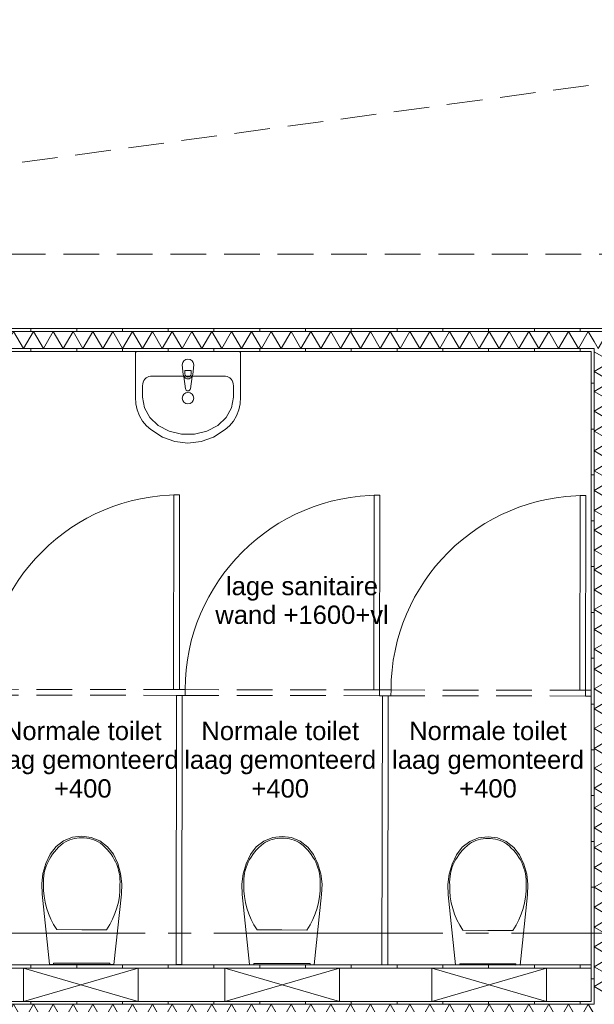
# Model space of a CAD drawing. Header units: millimetres. Extents: x 10 to 584, y 10 to 831.
# Tile 43 of 79: x 242 to 267, y 616 to 659. Entities that reach past the tile are written whole.
import ezdxf
from ezdxf.xclip import XClip

# ---------------------------------------------------------------- set-up
doc = ezdxf.new("R2010")
doc.units = ezdxf.units.MM
doc.header["$MEASUREMENT"] = 0
doc.header["$XCLIPFRAME"] = 0
doc.linetypes.add('B0204', pattern=[13, 10, -1, 1, -1])
doc.linetypes.add('B0701', pattern=[2.3412, 1.56, -0.7812])
for name, color, linetype in [('22 NC Binnenwanden', 7, 'Continuous'), ('22 NC Binnenwanden Doorsnede-arcering', 7, 'Continuous'), ('22 NC Binnenwanden Laagscheidingslijnen', 7, 'Continuous'), ('23 Vloeren', 7, 'Continuous'), ('73 Keuken', 7, 'Continuous'), ('74 Sanitair', 7, 'Continuous'), ('A Stramien', 7, 'Continuous'), ('Info Algemeen', 7, 'Continuous')]:
    doc.layers.add(name, color=color, linetype=linetype)
doc.styles.add('GENERATED_STYLE_1', font='txt')
pattern_1 = [(90, (78, 259.1879), (-2, 0), [])]

# ---------------------------------------------------------------- blocks, each defined once
blk = doc.blocks.new('*X276')
at = {"layer": '22 NC Binnenwanden Doorsnede-arcering', "color": 7, "linetype": 'Continuous', "lineweight": 0}
for p, q in [((266.613, 644.569), (266.631, 644.58)), ((266.613, 644.569), (267.363, 644.136)), ((266.613, 643.703), (267.363, 644.136)), ((266.613, 643.703), (267.363, 643.27)), ((266.613, 642.837), (267.363, 643.27)), ((266.613, 642.837), (267.363, 642.404)), ((266.613, 641.971), (267.363, 642.404)), ((266.613, 641.971), (267.363, 641.538)), ((266.613, 641.105), (267.363, 641.538)), ((266.613, 641.105), (267.363, 640.672)), ((266.613, 640.239), (267.363, 640.672)), ((266.613, 640.239), (267.363, 639.806)), ((266.613, 639.373), (267.363, 639.806)), ((266.613, 639.373), (267.363, 638.94)), ((266.613, 638.507), (267.363, 638.94)), ((266.613, 638.507), (267.363, 638.074)), ((266.613, 637.641), (267.363, 638.074)), ((266.613, 637.641), (267.363, 637.208)), ((266.613, 636.775), (267.363, 637.208)), ((266.613, 636.775), (267.363, 636.342)), ((266.613, 635.909), (267.363, 636.342)), ((266.613, 635.909), (267.363, 635.476)), ((266.613, 635.043), (267.363, 635.476)), ((266.613, 635.043), (267.363, 634.61)), ((266.613, 634.177), (267.363, 634.61)), ((266.613, 634.177), (267.363, 633.744)), ((266.613, 633.311), (267.363, 633.744)), ((266.613, 633.311), (267.363, 632.878)), ((266.613, 632.445), (267.363, 632.878)), ((266.613, 632.445), (267.363, 632.012)), ((266.613, 631.579), (267.363, 632.012)), ((266.613, 631.579), (267.363, 631.146)), ((266.613, 630.713), (267.363, 631.146)), ((266.613, 630.713), (267.363, 630.28)), ((266.613, 629.847), (267.363, 630.28)), ((266.613, 629.847), (267.363, 629.414)), ((266.613, 628.981), (267.363, 629.414)), ((266.613, 628.981), (267.363, 628.548)), ((266.613, 628.115), (267.363, 628.548)), ((266.613, 628.115), (267.363, 627.682)), ((266.613, 627.249), (267.363, 627.682)), ((266.613, 627.249), (267.363, 626.816)), ((266.613, 626.383), (267.363, 626.816)), ((266.613, 626.383), (267.363, 625.95)), ((266.613, 625.517), (267.363, 625.95)), ((266.613, 625.517), (267.363, 625.084)), ((266.613, 624.651), (267.363, 625.084)), ((266.613, 624.651), (267.363, 624.218)), ((266.613, 623.785), (267.363, 624.218)), ((266.613, 623.785), (267.363, 623.352)), ((266.613, 622.919), (267.363, 623.352)), ((266.613, 622.919), (267.363, 622.486)), ((266.613, 622.053), (267.363, 622.486)), ((266.613, 622.053), (267.363, 621.62)), ((266.613, 621.187), (267.363, 621.62)), ((266.613, 621.187), (267.363, 620.754)), ((266.613, 620.32), (267.363, 620.754)), ((266.613, 620.32), (267.363, 619.887)), ((266.613, 619.454), (267.363, 619.887)), ((266.613, 619.454), (267.363, 619.021)), ((266.613, 618.588), (267.363, 619.021)), ((266.613, 618.588), (267.363, 618.155)), ((266.613, 617.722), (267.363, 618.155)), ((266.613, 617.722), (267.363, 617.289)), ((266.613, 616.856), (267.363, 617.289)), ((266.613, 616.856), (267.363, 616.423)), ((266.984, 616.205), (267.363, 616.423))]:
    blk.add_line(p, q, dxfattribs=at)
blk = doc.blocks.new('*X300')
at = {"layer": '22 NC Binnenwanden Doorsnede-arcering', "color": 7, "linetype": 'Continuous', "lineweight": 0}
for p, q in [((213.966, 615.33), (214.399, 616.08)), ((214.832, 615.33), (214.399, 616.08)), ((214.832, 615.33), (215.265, 616.08)), ((215.698, 615.33), (215.265, 616.08)), ((215.698, 615.33), (216.131, 616.08)), ((216.564, 615.33), (216.131, 616.08)), ((216.564, 615.33), (216.997, 616.08)), ((217.43, 615.33), (216.997, 616.08)), ((217.43, 615.33), (217.863, 616.08)), ((218.296, 615.33), (217.863, 616.08)), ((218.296, 615.33), (218.729, 616.08)), ((219.162, 615.33), (218.729, 616.08)), ((219.162, 615.33), (219.595, 616.08)), ((220.028, 615.33), (219.595, 616.08)), ((220.028, 615.33), (220.461, 616.08)), ((220.894, 615.33), (220.461, 616.08)), ((220.894, 615.33), (221.327, 616.08)), ((221.76, 615.33), (221.327, 616.08)), ((221.76, 615.33), (222.193, 616.08)), ((222.626, 615.33), (222.193, 616.08)), ((222.626, 615.33), (223.059, 616.08)), ((223.492, 615.33), (223.059, 616.08)), ((223.492, 615.33), (223.925, 616.08)), ((224.358, 615.33), (223.925, 616.08)), ((224.358, 615.33), (224.791, 616.08)), ((225.224, 615.33), (224.791, 616.08)), ((225.224, 615.33), (225.657, 616.08)), ((226.09, 615.33), (225.657, 616.08)), ((226.09, 615.33), (226.523, 616.08)), ((226.956, 615.33), (226.523, 616.08)), ((226.956, 615.33), (227.389, 616.08)), ((227.822, 615.33), (227.389, 616.08)), ((227.822, 615.33), (228.255, 616.08)), ((228.688, 615.33), (228.255, 616.08)), ((228.688, 615.33), (229.121, 616.08)), ((229.554, 615.33), (229.121, 616.08)), ((229.554, 615.33), (229.987, 616.08)), ((230.42, 615.33), (229.987, 616.08)), ((230.42, 615.33), (230.853, 616.08)), ((231.286, 615.33), (230.853, 616.08)), ((231.286, 615.33), (231.719, 616.08)), ((232.152, 615.33), (231.719, 616.08)), ((232.152, 615.33), (232.586, 616.08)), ((233.019, 615.33), (232.586, 616.08)), ((233.019, 615.33), (233.452, 616.08)), ((233.885, 615.33), (233.452, 616.08)), ((233.885, 615.33), (234.318, 616.08)), ((234.751, 615.33), (234.318, 616.08)), ((234.751, 615.33), (235.184, 616.08)), ((235.617, 615.33), (235.184, 616.08)), ((235.617, 615.33), (236.05, 616.08)), ((236.483, 615.33), (236.05, 616.08)), ((236.483, 615.33), (236.916, 616.08)), ((237.349, 615.33), (236.916, 616.08)), ((237.349, 615.33), (237.782, 616.08)), ((238.215, 615.33), (237.782, 616.08)), ((238.215, 615.33), (238.648, 616.08)), ((239.081, 615.33), (238.648, 616.08)), ((239.081, 615.33), (239.514, 616.08)), ((239.947, 615.33), (239.514, 616.08)), ((239.947, 615.33), (240.38, 616.08)), ((240.813, 615.33), (240.38, 616.08)), ((240.813, 615.33), (241.246, 616.08)), ((241.679, 615.33), (241.246, 616.08)), ((241.679, 615.33), (242.112, 616.08)), ((242.545, 615.33), (242.112, 616.08)), ((242.545, 615.33), (242.978, 616.08)), ((243.411, 615.33), (242.978, 616.08)), ((243.411, 615.33), (243.844, 616.08)), ((244.277, 615.33), (243.844, 616.08)), ((244.277, 615.33), (244.71, 616.08)), ((245.143, 615.33), (244.71, 616.08)), ((245.143, 615.33), (245.576, 616.08)), ((246.009, 615.33), (245.576, 616.08)), ((246.009, 615.33), (246.442, 616.08)), ((246.875, 615.33), (246.442, 616.08)), ((246.875, 615.33), (247.308, 616.08)), ((247.741, 615.33), (247.308, 616.08)), ((247.741, 615.33), (248.174, 616.08)), ((248.607, 615.33), (248.174, 616.08)), ((248.607, 615.33), (249.04, 616.08)), ((249.473, 615.33), (249.04, 616.08)), ((249.473, 615.33), (249.906, 616.08)), ((250.339, 615.33), (249.906, 616.08)), ((250.339, 615.33), (250.772, 616.08)), ((251.205, 615.33), (250.772, 616.08)), ((251.205, 615.33), (251.638, 616.08)), ((252.071, 615.33), (251.638, 616.08)), ((252.071, 615.33), (252.504, 616.08)), ((252.937, 615.33), (252.504, 616.08)), ((252.937, 615.33), (253.37, 616.08)), ((253.803, 615.33), (253.37, 616.08)), ((253.803, 615.33), (254.236, 616.08)), ((254.669, 615.33), (254.236, 616.08)), ((254.669, 615.33), (255.102, 616.08)), ((255.535, 615.33), (255.102, 616.08)), ((255.535, 615.33), (255.968, 616.08)), ((256.401, 615.33), (255.968, 616.08)), ((256.401, 615.33), (256.834, 616.08)), ((257.267, 615.33), (256.834, 616.08)), ((257.267, 615.33), (257.7, 616.08)), ((258.133, 615.33), (257.7, 616.08)), ((258.133, 615.33), (258.566, 616.08)), ((258.999, 615.33), (258.566, 616.08)), ((258.999, 615.33), (259.432, 616.08)), ((259.865, 615.33), (259.432, 616.08)), ((259.865, 615.33), (260.298, 616.08)), ((260.731, 615.33), (260.298, 616.08)), ((260.731, 615.33), (261.164, 616.08)), ((261.597, 615.33), (261.164, 616.08)), ((261.597, 615.33), (262.03, 616.08)), ((262.463, 615.33), (262.03, 616.08)), ((262.463, 615.33), (262.896, 616.08)), ((263.329, 615.33), (262.896, 616.08)), ((263.329, 615.33), (263.762, 616.08)), ((264.195, 615.33), (263.762, 616.08)), ((264.195, 615.33), (264.628, 616.08)), ((265.061, 615.33), (264.628, 616.08)), ((265.061, 615.33), (265.494, 616.08)), ((265.927, 615.33), (265.494, 616.08)), ((265.927, 615.33), (266.36, 616.08)), ((266.613, 615.643), (266.36, 616.08)), ((213.966, 615.33), (213.676, 615.833))]:
    blk.add_line(p, q, dxfattribs=at)
blk = doc.blocks.new('*X301')
at = {"layer": '22 NC Binnenwanden Doorsnede-arcering', "color": 7, "linetype": 'Continuous', "lineweight": 0}
for p, q in [((266.794, 615.33), (267.227, 616.08)), ((267.363, 615.844), (267.227, 616.08)), ((266.794, 615.33), (266.613, 615.643))]:
    blk.add_line(p, q, dxfattribs=at)
blk = doc.blocks.new('*X546')
at = {"layer": '22 NC Binnenwanden Doorsnede-arcering', "color": 7, "linetype": 'Continuous', "lineweight": 0}
for p, q in [((213.966, 644.705), (213.676, 645.208)), ((213.966, 644.705), (214.399, 645.455)), ((214.832, 644.705), (214.399, 645.455)), ((214.832, 644.705), (215.265, 645.455)), ((215.698, 644.705), (215.265, 645.455)), ((215.698, 644.705), (216.131, 645.455)), ((216.564, 644.705), (216.131, 645.455)), ((216.564, 644.705), (216.997, 645.455)), ((217.43, 644.705), (216.997, 645.455)), ((217.43, 644.705), (217.863, 645.455)), ((218.296, 644.705), (217.863, 645.455)), ((218.296, 644.705), (218.729, 645.455)), ((219.162, 644.705), (218.729, 645.455)), ((219.162, 644.705), (219.595, 645.455)), ((220.028, 644.705), (219.595, 645.455)), ((220.028, 644.705), (220.461, 645.455)), ((220.894, 644.705), (220.461, 645.455)), ((220.894, 644.705), (221.327, 645.455)), ((221.76, 644.705), (221.327, 645.455)), ((221.76, 644.705), (222.193, 645.455)), ((222.626, 644.705), (222.193, 645.455)), ((222.626, 644.705), (223.059, 645.455)), ((223.492, 644.705), (223.059, 645.455)), ((223.492, 644.705), (223.925, 645.455)), ((224.358, 644.705), (223.925, 645.455)), ((224.358, 644.705), (224.791, 645.455)), ((225.224, 644.705), (224.791, 645.455)), ((225.224, 644.705), (225.657, 645.455)), ((226.09, 644.705), (225.657, 645.455)), ((226.09, 644.705), (226.523, 645.455)), ((226.956, 644.705), (226.523, 645.455)), ((226.956, 644.705), (227.389, 645.455)), ((227.822, 644.705), (227.389, 645.455)), ((227.822, 644.705), (228.255, 645.455)), ((228.688, 644.705), (228.255, 645.455)), ((228.688, 644.705), (229.121, 645.455)), ((229.554, 644.705), (229.121, 645.455)), ((229.554, 644.705), (229.987, 645.455)), ((230.42, 644.705), (229.987, 645.455)), ((230.42, 644.705), (230.853, 645.455)), ((231.286, 644.705), (230.853, 645.455)), ((231.286, 644.705), (231.719, 645.455)), ((232.152, 644.705), (231.719, 645.455)), ((232.152, 644.705), (232.586, 645.455)), ((233.019, 644.705), (232.586, 645.455)), ((233.019, 644.705), (233.452, 645.455)), ((233.885, 644.705), (233.452, 645.455)), ((233.885, 644.705), (234.318, 645.455)), ((234.751, 644.705), (234.318, 645.455)), ((234.751, 644.705), (235.184, 645.455)), ((235.617, 644.705), (235.184, 645.455)), ((235.617, 644.705), (236.05, 645.455)), ((236.483, 644.705), (236.05, 645.455)), ((236.483, 644.705), (236.916, 645.455)), ((237.349, 644.705), (236.916, 645.455)), ((237.349, 644.705), (237.782, 645.455)), ((238.215, 644.705), (237.782, 645.455)), ((238.215, 644.705), (238.648, 645.455)), ((239.081, 644.705), (238.648, 645.455)), ((239.081, 644.705), (239.514, 645.455)), ((239.947, 644.705), (239.514, 645.455)), ((239.947, 644.705), (240.38, 645.455)), ((240.813, 644.705), (240.38, 645.455)), ((240.813, 644.705), (241.246, 645.455)), ((241.679, 644.705), (241.246, 645.455)), ((241.679, 644.705), (242.112, 645.455)), ((242.545, 644.705), (242.112, 645.455)), ((242.545, 644.705), (242.978, 645.455)), ((243.411, 644.705), (242.978, 645.455)), ((243.411, 644.705), (243.844, 645.455)), ((244.277, 644.705), (243.844, 645.455)), ((244.277, 644.705), (244.71, 645.455)), ((245.143, 644.705), (244.71, 645.455)), ((245.143, 644.705), (245.576, 645.455)), ((246.009, 644.705), (245.576, 645.455)), ((246.009, 644.705), (246.442, 645.455)), ((246.875, 644.705), (246.442, 645.455)), ((246.875, 644.705), (247.308, 645.455)), ((247.741, 644.705), (247.308, 645.455)), ((247.741, 644.705), (248.174, 645.455)), ((248.607, 644.705), (248.174, 645.455)), ((248.607, 644.705), (249.04, 645.455)), ((249.473, 644.705), (249.04, 645.455)), ((249.473, 644.705), (249.906, 645.455)), ((250.339, 644.705), (249.906, 645.455)), ((250.339, 644.705), (250.772, 645.455)), ((251.205, 644.705), (250.772, 645.455)), ((251.205, 644.705), (251.638, 645.455)), ((252.071, 644.705), (251.638, 645.455)), ((252.071, 644.705), (252.504, 645.455)), ((252.937, 644.705), (252.504, 645.455)), ((252.937, 644.705), (253.37, 645.455)), ((253.803, 644.705), (253.37, 645.455)), ((253.803, 644.705), (254.236, 645.455)), ((254.669, 644.705), (254.236, 645.455)), ((254.669, 644.705), (255.102, 645.455)), ((255.535, 644.705), (255.102, 645.455)), ((255.535, 644.705), (255.968, 645.455)), ((256.401, 644.705), (255.968, 645.455)), ((256.401, 644.705), (256.834, 645.455)), ((257.267, 644.705), (256.834, 645.455)), ((257.267, 644.705), (257.7, 645.455)), ((258.133, 644.705), (257.7, 645.455)), ((258.133, 644.705), (258.566, 645.455)), ((258.999, 644.705), (258.566, 645.455)), ((258.999, 644.705), (259.432, 645.455)), ((259.865, 644.705), (259.432, 645.455)), ((259.865, 644.705), (260.298, 645.455)), ((260.731, 644.705), (260.298, 645.455)), ((260.731, 644.705), (261.164, 645.455)), ((261.597, 644.705), (261.164, 645.455)), ((261.597, 644.705), (262.03, 645.455)), ((262.463, 644.705), (262.03, 645.455)), ((262.463, 644.705), (262.896, 645.455)), ((263.329, 644.705), (262.896, 645.455)), ((263.329, 644.705), (263.762, 645.455)), ((264.195, 644.705), (263.762, 645.455)), ((264.195, 644.705), (264.628, 645.455)), ((265.061, 644.705), (264.628, 645.455)), ((265.061, 644.705), (265.494, 645.455)), ((265.927, 644.705), (265.494, 645.455)), ((265.927, 644.705), (266.36, 645.455)), ((266.613, 645.018), (266.36, 645.455))]:
    blk.add_line(p, q, dxfattribs=at)
blk = doc.blocks.new('*X547')
at = {"layer": '22 NC Binnenwanden Doorsnede-arcering', "color": 7, "linetype": 'Continuous', "lineweight": 0}
for p, q in [((266.794, 644.705), (267.227, 645.455)), ((267.363, 645.219), (267.227, 645.455)), ((266.794, 644.705), (266.613, 645.018))]:
    blk.add_line(p, q, dxfattribs=at)
blk = doc.blocks.new('Drawing_2_2', base_point=(78, 259.188))
at = {"layer": '22 NC Binnenwanden Doorsnede-arcering', "linetype": 'Continuous', "lineweight": 0, "true_color": 0x000000}
h = blk.add_hatch(dxfattribs=at)
h.set_pattern_fill('930_Lijnen_vert_200_0002', color=18, style=0, pattern_type=2)
h.set_pattern_definition(pattern_1)
h.paths.add_polyline_path([(212.926, 645.58), (212.926, 645.455), (281.813, 645.455), (281.813, 645.58)])
h = blk.add_hatch(dxfattribs=at)
h.set_pattern_fill('930_Lijnen_vert_200_0002', color=18, style=0, pattern_type=2)
h.set_pattern_definition(pattern_1)
h.paths.add_polyline_path([(266.488, 644.705), (213.801, 644.705), (213.801, 644.58), (266.488, 644.58)])
h = blk.add_hatch(dxfattribs=at)
h.set_pattern_fill('930_Lijnen_vert_200_0002', color=18, style=0, pattern_type=2)
h.set_pattern_definition(pattern_1)
h.paths.add_polyline_path([(266.613, 644.705), (266.488, 644.705), (266.488, 644.58), (266.613, 644.58)])
h = blk.add_hatch(dxfattribs=at)
h.set_pattern_fill('930_Lijnen_vert_200_0002', color=18, style=0, pattern_type=2)
h.set_pattern_definition([(1e-14, (78, 259.1879), (0, 2), [])])
h.paths.add_polyline_path([(266.488, 644.58), (266.488, 616.205), (266.613, 616.205), (266.613, 644.58)])
h = blk.add_hatch(dxfattribs=at)
h.set_pattern_fill('930_Lijnen_vert_200_0002', color=18, style=0, pattern_type=2)
h.set_pattern_definition(pattern_1)
h.paths.add_polyline_path([(266.488, 617.805), (212.988, 617.805), (212.988, 617.655), (266.488, 617.655)])
h = blk.add_hatch(dxfattribs=at)
h.set_pattern_fill('930_Lijnen_vert_200_0002', color=18, style=0, pattern_type=2)
h.set_pattern_definition(pattern_1)
h.paths.add_polyline_path([(266.488, 616.205), (213.801, 616.205), (213.801, 616.08), (266.488, 616.08)])
h = blk.add_hatch(dxfattribs=at)
h.set_pattern_fill('930_Lijnen_vert_200_0002', color=18, style=0, pattern_type=2)
h.set_pattern_definition(pattern_1)
h.paths.add_polyline_path([(266.613, 616.205), (266.488, 616.205), (266.488, 616.08), (266.613, 616.08)])
at = {"layer": '22 NC Binnenwanden', "color": 1, "linetype": 'Continuous', "lineweight": 0, "flags": 128}
for points in [[(281.813, 645.58), (212.801, 645.58)], [(213.801, 644.58), (266.488, 644.58)], [(266.488, 644.58), (266.488, 616.205)], [(266.488, 617.655), (266.488, 617.805)], [(266.488, 616.205), (213.801, 616.205)]]:
    blk.add_lwpolyline(points, dxfattribs=at)
at = {"layer": '22 NC Binnenwanden', "color": 9, "linetype": 'Continuous', "lineweight": 0, "flags": 128}
for points in [[(266.488, 617.805), (212.988, 617.805)], [(212.988, 617.655), (266.488, 617.655)]]:
    blk.add_lwpolyline(points, dxfattribs=at)
at = {"layer": '22 NC Binnenwanden Laagscheidingslijnen', "color": 9, "linetype": 'Continuous', "lineweight": 0}
for p, q in [((212.926, 645.455), (281.813, 645.455)), ((213.676, 644.705), (266.613, 644.705)), ((266.613, 644.705), (266.613, 644.58)), ((266.613, 644.705), (266.613, 644.58)), ((266.613, 644.58), (266.613, 616.205)), ((213.801, 616.08), (266.488, 616.08)), ((266.488, 616.08), (266.613, 616.08)), ((266.613, 616.205), (266.613, 616.08)), ((266.613, 616.205), (266.613, 616.08))]:
    blk.add_line(p, q, dxfattribs=at)
at = {"layer": '23 Vloeren', "color": 1, "linetype": 'B0701', "lineweight": 0, "flags": 128}
blk.add_lwpolyline([(226.976, 648.83), (227.539, 650.932), (287.571, 659.063), (288.957, 648.83)], close=True, dxfattribs=at)
at = {"layer": '74 Sanitair', "color": 1, "linetype": 'Continuous', "lineweight": 0}
for p, q in [((247.227, 643.497), (250.503, 643.497)), ((248.729, 643.599), (248.729, 643.748)), ((248.729, 643.748), (249.001, 643.748)), ((249.001, 643.748), (249.001, 643.599)), ((246.879, 643.08), (246.879, 642.58)), ((250.851, 642.58), (250.851, 643.08)), ((246.879, 642.58), (246.959, 642.122)), ((250.771, 642.122), (250.851, 642.58)), ((246.959, 642.122), (247.194, 641.701)), ((250.536, 641.701), (250.771, 642.122)), ((247.194, 641.701), (247.564, 641.352)), ((247.564, 641.352), (248.04, 641.102)), ((249.69, 641.102), (250.166, 641.352)), ((250.166, 641.352), (250.536, 641.701)), ((248.04, 641.102), (248.582, 640.972)), ((248.582, 640.972), (249.148, 640.972)), ((249.148, 640.972), (249.69, 641.102)), ((248.738, 629.817), (248.488, 629.817)), ((248.737, 629.567), (248.738, 629.817)), ((257.238, 629.803), (257.237, 629.553)), ((257.488, 629.802), (257.238, 629.803)), ((257.738, 629.802), (257.488, 629.802)), ((257.737, 629.552), (257.738, 629.802)), ((248.487, 629.567), (248.737, 629.567)), ((257.237, 629.553), (257.487, 629.552)), ((257.487, 629.552), (257.737, 629.552)), ((243.131, 619.34), (244.22, 619.338)), ((244.22, 619.338), (245.31, 619.337)), ((251.881, 619.326), (252.97, 619.324)), ((252.97, 619.324), (254.06, 619.322)), ((260.881, 619.311), (261.97, 619.309)), ((261.97, 619.309), (263.06, 619.307)), ((241.679, 617.656), (246.694, 616.205)), ((241.679, 616.206), (246.694, 617.655)), ((250.477, 617.656), (255.492, 616.205)), ((250.477, 616.206), (255.492, 617.655)), ((259.523, 616.206), (264.539, 617.655)), ((259.524, 617.656), (264.538, 616.205))]:
    blk.add_line(p, q, dxfattribs=at)
at = {"layer": '74 Sanitair', "color": 2, "linetype": 'B0701', "lineweight": 0}
for p, q in [((248.488, 629.817), (239.988, 629.831)), ((257.238, 629.803), (248.738, 629.817)), ((266.238, 629.788), (257.738, 629.802)), ((248.487, 629.567), (239.987, 629.581)), ((257.237, 629.553), (248.737, 629.567)), ((266.237, 629.538), (257.737, 629.552))]:
    blk.add_line(p, q, dxfattribs=at)
at = {"layer": '74 Sanitair', "color": 1, "linetype": 'Continuous', "lineweight": 0, "flags": 128}
for points in [[(251.165, 642.58), (251.165, 644.497), (251.164, 644.511), (251.161, 644.525), (251.156, 644.538), (251.149, 644.55), (251.14, 644.561), (251.13, 644.569), (251.119, 644.575), (251.107, 644.579), (251.095, 644.58), (248.865, 644.58), (246.635, 644.58), (246.623, 644.579), (246.611, 644.575), (246.6, 644.569), (246.59, 644.561), (246.581, 644.55), (246.574, 644.538), (246.569, 644.525), (246.566, 644.511), (246.565, 644.497), (246.565, 642.58), (246.585, 642.298), (246.646, 642.024), (246.745, 641.766), (246.88, 641.533), (247.046, 641.331), (247.239, 641.166), (247.745, 640.845), (248.294, 640.647), (248.865, 640.58), (249.436, 640.647), (249.985, 640.845), (250.491, 641.166), (250.684, 641.331), (250.85, 641.533), (250.985, 641.766), (251.084, 642.024), (251.145, 642.298)], [(266.238, 629.788), (266.237, 629.538), (266.487, 629.538), (266.488, 629.788)], [(248.343, 617.817), (248.593, 617.817), (248.612, 629.567), (248.362, 629.567)], [(257.343, 617.803), (257.593, 617.802), (257.612, 629.552), (257.362, 629.553)], [(245.919, 621.789), (245.795, 622.224), (245.606, 622.635), (245.35, 622.961), (245.02, 623.211), (244.638, 623.369), (244.227, 623.424), (243.817, 623.371), (243.433, 623.214), (243.102, 622.965), (242.846, 622.64), (242.655, 622.23), (242.53, 621.794), (242.475, 621.345), (242.49, 620.893), (242.808, 617.827), (245.628, 617.822), (245.957, 620.887), (245.973, 621.34)], [(254.669, 621.774), (254.545, 622.21), (254.356, 622.621), (254.1, 622.947), (253.77, 623.197), (253.388, 623.355), (252.977, 623.41), (252.567, 623.356), (252.183, 623.2), (251.852, 622.951), (251.596, 622.626), (251.405, 622.215), (251.28, 621.78), (251.225, 621.331), (251.24, 620.879), (251.558, 617.812), (254.378, 617.807), (254.706, 620.873), (254.723, 621.325)], [(263.669, 621.76), (263.545, 622.195), (263.356, 622.606), (263.1, 622.932), (262.77, 623.182), (262.388, 623.34), (261.977, 623.395), (261.567, 623.341), (261.183, 623.185), (260.852, 622.936), (260.596, 622.611), (260.405, 622.2), (260.28, 621.765), (260.225, 621.316), (260.24, 620.864), (260.558, 617.797), (263.378, 617.793), (263.706, 620.858), (263.723, 621.31)], [(242.988, 617.826), (245.448, 617.822), (245.448, 617.872), (242.988, 617.876)], [(251.738, 617.812), (254.198, 617.808), (254.198, 617.858), (251.738, 617.862)], [(260.738, 617.797), (263.198, 617.793), (263.198, 617.843), (260.738, 617.847)], [(241.679, 616.206), (246.694, 616.205), (246.694, 617.655), (241.679, 617.656)], [(250.477, 616.206), (255.492, 616.205), (255.492, 617.655), (250.477, 617.656)], [(259.523, 616.206), (264.538, 616.205), (264.539, 617.655), (259.524, 617.656)]]:
    blk.add_lwpolyline(points, close=True, dxfattribs=at)
blk.add_lwpolyline([(248.615, 643.997), (248.655, 643.577, 0.12102), (248.688, 643.482), (248.754, 642.953, 0.882566), (248.976, 642.953), (249.042, 643.482, 0.12102), (249.075, 643.577), (249.115, 643.997, 1)], format="xyb", close=True, dxfattribs=at)
at = {"layer": '74 Sanitair', "color": 2, "linetype": 'Continuous', "lineweight": 0, "flags": 128}
for points in [[(248.488, 629.817), (248.502, 638.317), (248.252, 638.318), (248.238, 629.818)], [(257.238, 629.803), (257.252, 638.303), (257.002, 638.303), (256.988, 629.803)], [(266.238, 629.788), (266.252, 638.288), (266.002, 638.288), (265.988, 629.788)]]:
    blk.add_lwpolyline(points, close=True, dxfattribs=at)
at = {"layer": '74 Sanitair', "color": 1, "linetype": 'Continuous', "lineweight": 0}
blk.add_circle((248.865, 642.538), 0.25, dxfattribs=at)
for centre, radius, start, end in [((248.865, 643.596), 0.211, 212.771, 327.229), ((248.865, 643.599), 0.136, 180, 0)]:
    blk.add_arc(centre, radius, start, end, dxfattribs=at)
at = {"layer": '74 Sanitair', "color": 2, "linetype": 'Continuous', "lineweight": 0}
for centre in [(248.488, 629.817), (257.238, 629.803), (266.238, 629.788)]:
    blk.add_arc(centre, 8.5, 89.9055, 179.9055, dxfattribs=at)
at = {"layer": '74 Sanitair', "color": 1, "linetype": 'Continuous', "lineweight": 0}
for centre, major_axis, ratio, start_param, end_param in [((247.227, 643.08), (0, 0.417), 0.836364, 0, 1.570796), ((250.503, 643.08), (0, 0.417), 0.836364, 4.712389, 6.283185), ((244.233, 622.136), (-1.385, 0.002), 0.875546, 4.71825, 5.344894), ((244.217, 622.136), (-1.385, 0.002), 0.875546, 4.079884, 4.706528), ((252.983, 622.121), (-1.385, 0.002), 0.875546, 4.71825, 5.344894), ((252.967, 622.121), (-1.385, 0.002), 0.875546, 4.079884, 4.706528), ((261.983, 622.107), (-1.385, 0.002), 0.875546, 4.71825, 5.344894), ((261.967, 622.107), (-1.385, 0.002), 0.875546, 4.079884, 4.706528), ((245.119, 621.43), (-2.569, 0.004), 0.875546, 5.438324, 6.338913), ((243.329, 621.433), (-2.569, 0.004), 0.875546, 3.085861, 3.98645), ((253.869, 621.416), (-2.569, 0.004), 0.875546, 5.438324, 6.338913), ((252.079, 621.419), (-2.569, 0.004), 0.875546, 3.085861, 3.98645), ((262.868, 621.401), (-2.569, 0.004), 0.875546, 5.438324, 6.338913), ((261.079, 621.404), (-2.569, 0.004), 0.875546, 3.085861, 3.98645), ((246.805, 621.214), (-4.252, 0.007), 0.875546, 6.259567, 6.812588), ((241.643, 621.223), (-4.252, 0.007), 0.875546, 2.612188, 3.165208), ((255.555, 621.2), (-4.252, 0.007), 0.875546, 6.259567, 6.812588), ((250.393, 621.209), (-4.252, 0.007), 0.875546, 2.612188, 3.165208), ((264.554, 621.185), (-4.252, 0.007), 0.875546, 6.259567, 6.812588), ((259.393, 621.194), (-4.252, 0.007), 0.875546, 2.612188, 3.165208)]:
    blk.add_ellipse(centre, major_axis=major_axis, ratio=ratio, start_param=start_param, end_param=end_param, dxfattribs=at)
at = {"layer": 'A Stramien', "color": 9, "linetype": 'B0204', "lineweight": 0}
blk.add_line((68, 619.188), (520.556, 619.188), dxfattribs=at)
at = {"layer": '73 Keuken', "color": 4, "linetype": 'Continuous', "lineweight": 0}
for name in ['*X546', '*X547', '*X276', '*X300', '*X301']:
    blk.add_blockref(name, (0, 0), dxfattribs=at)
at = {"layer": 'Info Algemeen', "color": 2, "linetype": 'Continuous', "lineweight": 0, "char_height": 0.8, "attachment_point": 8, "style": 'GENERATED_STYLE_1'}
for s, insert, width, line_spacing_factor in [('\\A1;{\\pqc;\\fArial|b0|i0|c0|p38;lage \\fArial|b0|i0|c0|p38;sanitaire \\fArial|b0|i0|c0|p38;wand +1600+vl}', (253.849, 632.674), 7.78404, 0.940294), ('\\A1;{\\pqc;\\fArial|b0|i0|c0|p38;Normale \\fArial|b0|i0|c0|p38;toilet\\P\\pqc;\\fArial|b0|i0|c0|p38;laag gemonteerd +400}', (244.269, 625.093), 8.86238, 0.941574), ('\\A1;{\\pqc;\\fArial|b0|i0|c0|p38;Normale \\fArial|b0|i0|c0|p38;toilet\\P\\pqc;\\fArial|b0|i0|c0|p38;laag gemonteerd +400}', (252.896, 625.093), 8.86238, 0.941574), ('\\A1;{\\pqc;\\fArial|b0|i0|c0|p38;Normale \\fArial|b0|i0|c0|p38;toilet\\P\\pqc;\\fArial|b0|i0|c0|p38;laag gemonteerd +400}', (261.977, 625.093), 8.86238, 0.941574)]:
    blk.add_mtext(s, dxfattribs=dict(at, insert=insert, width=width, line_spacing_factor=line_spacing_factor))

msp = doc.modelspace()

# ---------------------------------------------------------------- block references
at = {"color": 4, "linetype": 'Continuous', "lineweight": 0}
ref = msp.add_blockref('Drawing_2_2', (78, 259.188), dxfattribs=at)
XClip(ref).set_block_clipping_path([(30, 141.736842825), (586.5626696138, 806.4087291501)])

doc.saveas('drawing.dxf')
